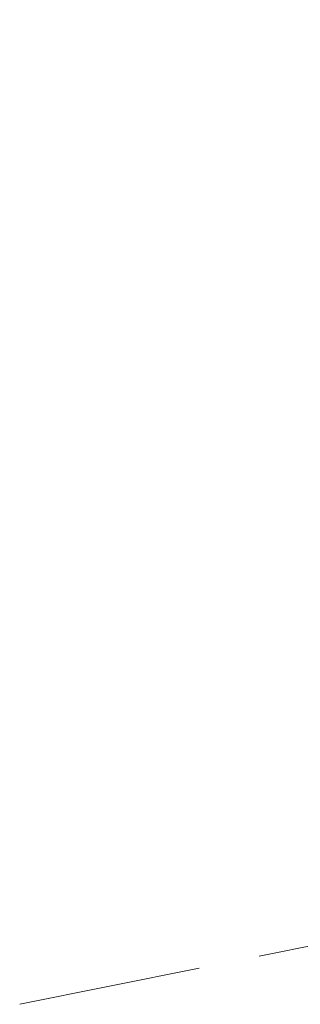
# Model space of a CAD drawing. Header units: metres. Extents: x 6567444 to 13135881, y 5574237 to 11149086.
# Tile 13 of 212: x 6567823.81 to 6567826.11, y 5574400.46 to 5574408.54. Entities that reach past the tile are written whole.
import ezdxf

# ---------------------------------------------------------------- set-up
doc = ezdxf.new("R2010")
doc.units = ezdxf.units.M
doc.linetypes.add('_MDCP$1$L_0_06', pattern=[2, 1.5, -0.5])
doc.linetypes.add('GE.I.6640.1.468.2024_MDCP_dodatkowe pomiary_12.03.2026$0$L_0_06', pattern=[2, 1.5, -0.5])
doc.layers.add('_MDCP$0$GES_PrzewodKanalizacyjny_Projektowany', color=7, linetype='Continuous', lineweight=18)
doc.layers.add('GE.I.6640.1.468.2024_MDCP_dodatkowe pomiary_12.03.2026$0$GES_PrzewodKanalizacyjny_Projektowany', color=7, linetype='Continuous', lineweight=18)

# ---------------------------------------------------------------- blocks, each defined once
blk = doc.blocks.new('_MDCP')
at = {"layer": '_MDCP$0$GES_PrzewodKanalizacyjny_Projektowany', "color": 36, "linetype": '_MDCP$1$L_0_06', "lineweight": 18}
blk.add_lwpolyline([(6567823.8119, 5574400.4645), (6567860.28, 5574407.79), (6567858.51, 5574417.11), (6567853.81, 5574438.77), (6567849.74, 5574436.53)], dxfattribs=at)
blk = doc.blocks.new('GE.I.6640.1.468.2024_MDCP_dodatkowe pomiary_12.03.2026')
at = {"layer": 'GE.I.6640.1.468.2024_MDCP_dodatkowe pomiary_12.03.2026$0$GES_PrzewodKanalizacyjny_Projektowany', "color": 36, "linetype": 'GE.I.6640.1.468.2024_MDCP_dodatkowe pomiary_12.03.2026$0$L_0_06', "lineweight": 18}
blk.add_lwpolyline([(6567823.8119, 5574400.4645), (6567860.28, 5574407.79), (6567858.51, 5574417.11), (6567853.81, 5574438.77), (6567849.74, 5574436.53)], dxfattribs=at)

msp = doc.modelspace()

# ---------------------------------------------------------------- block references
at = {"layer": 'Defpoints'}
msp.add_blockref('GE.I.6640.1.468.2024_MDCP_dodatkowe pomiary_12.03.2026', (0, 0), dxfattribs=at)

# ---------------------------------------------------------------- next in the draw order: block references
msp.add_blockref('_MDCP', (0, 0))

doc.saveas('drawing.dxf')
